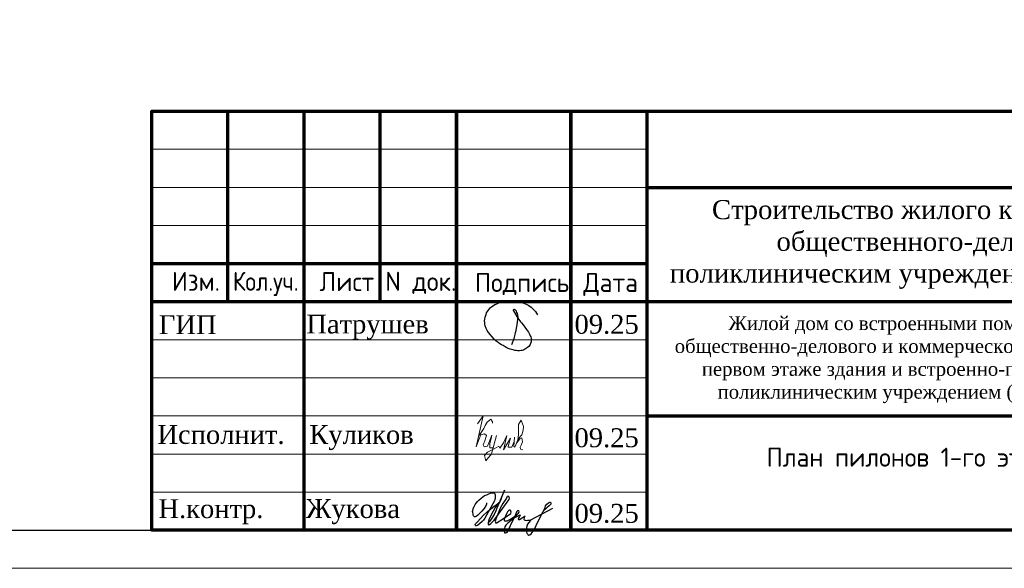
# Model space of a CAD drawing. Header units: millimetres. Extents: x 263826 to 1718326, y -423071 to 70137.
# Tile 248 of 256: x 480109 to 493035, y -95350 to -88149. Entities that reach past the tile are written whole.
import ezdxf

# ---------------------------------------------------------------- set-up
doc = ezdxf.new("R2010")
doc.units = ezdxf.units.MM
for name, color, linetype in [('PDF7_Text', 7, 'Continuous'), ('PDF8_Text', 7, 'Continuous'), ('ТОЛСТЫЕ_ОСНОВНЫЕ', 6, 'Continuous')]:
    doc.layers.add(name, color=color, linetype=linetype)
for name, color, linetype, lineweight in [('Выноски', 20, 'Continuous', 20), ('размер', 1, 'Continuous', 25), ('Рамка', 7, 'Continuous', 70), ('Текст', 7, 'Continuous', 25), ('ТОНКИЕ', 7, 'Continuous', 9)]:
    doc.layers.add(name, color=color, linetype=linetype, lineweight=lineweight)
doc.styles.add('PDF Times New Roman', font='times.ttf')
doc.styles.add('ГОСТ', font='GOST_Common.ttf')

# ---------------------------------------------------------------- blocks, each defined once
blk = doc.blocks.new('11')
at = {"layer": 'Выноски'}
for p, q in [((47885, 66608), (47944, 66700)), ((47944, 66700), (47962, 66737)), ((47962, 66737), (47989, 66781)), ((47989, 66781), (48016, 66806)), ((48016, 66806), (48038, 66823)), ((48038, 66823), (48060, 66786)), ((48060, 66786), (48058, 66769))]:
    blk.add_line(p, q, dxfattribs=at)
blk.add_lwpolyline([(47863, 66761), (47937, 66865), (47843, 66458), (47885, 66564), (47905, 66616), (47954, 66628), (47979, 66606), (47957, 66539), (47937, 66487), (47947, 66458), (47991, 66470), (48051, 66611), (48041, 66569), (48023, 66505), (48023, 66448), (48065, 66448), (48090, 66529), (48110, 66608), (48043, 66369), (47972, 66275), (47954, 66344), (47991, 66389), (48078, 66431), (48142, 66470), (48154, 66441), (48204, 66512), (48246, 66606), (48209, 66455), (48204, 66418), (48295, 66574), (48265, 66463), (48265, 66455), (48312, 66453), (48342, 66529), (48347, 66584), (48337, 66465), (48349, 66453), (48401, 66569), (48443, 66616), (48461, 66678), (48466, 66727), (48436, 66811), (48399, 66754), (48399, 66618), (48389, 66549), (48374, 66507), (48416, 66564), (48441, 66576), (48451, 66524), (48433, 66482), (48419, 66453), (48424, 66428), (48458, 66421)], dxfattribs=at)
blk = doc.blocks.new('яяя')
at = {"lineweight": 30}
for points in [[(345424, 110432), (345425, 110410), (345424, 110397), (345417, 110379), (345406, 110350), (345390, 110319), (345357, 110275), (345310, 110221), (345265, 110176), (345198, 110110), (345161, 110077), (345133, 110066), (345116, 110066), (345102, 110075), (345090, 110091), (345082, 110115), (345074, 110146), (345066, 110182), (345064, 110206), (345067, 110234), (345077, 110278), (345095, 110320), (345114, 110361), (345134, 110395), (345159, 110428), (345195, 110469), (345228, 110506), (345284, 110560), (345331, 110595), (345379, 110625), (345435, 110648), (345486, 110670), (345532, 110686), (345573, 110696), (345605, 110698), (345621, 110695), (345635, 110687), (345648, 110671), (345656, 110649), (345659, 110625), (345659, 110583), (345656, 110553), (345647, 110523), (345635, 110489), (345387, 110033), (345349, 109985), (345311, 109948), (345247, 109889), (345209, 109858), (345192, 109844), (345180, 109837), (345157, 109833), (345150, 109835), (345140, 109842), (345135, 109856), (345138, 109881), (345148, 109892), (345183, 109930), (345267, 110024), (345343, 110105), (345455, 110213), (345617, 110343), (345775, 110456), (345811, 110526), (345838, 110607), (345890, 110740), (345902, 110771), (345698, 110295), (345672, 110226), (345626, 110132), (345572, 110032), (345518, 109953), (345481, 109918), (345497, 110001), (345567, 110147), (345655, 110301), (345760, 110442)], [(345481, 109918), (345476, 109896), (345475, 109874), (345485, 109861), (345506, 109866), (345539, 109891), (345632, 109983), (345968, 110450), (346022, 110527), (346029, 110560), (346027, 110579), (346026, 110590), (346010, 110605), (345993, 110609), (345975, 110601), (345962, 110584), (345954, 110562), (345857, 110421), (345783, 110292), (345741, 110183), (345701, 110079), (345665, 109985), (345660, 109952), (345666, 109929), (345669, 109915), (345682, 109910), (345702, 109914), (345735, 109941), (345846, 110007), (346065, 110160), (346075, 110193), (346070, 110217), (346066, 110236), (346052, 110241), (346030, 110241), (346007, 110228), (345978, 110203), (345960, 110164), (345892, 110010), (345895, 109986), (345904, 109966), (345925, 109964), (345969, 109968), (346045, 110000), (346218, 110114), (346261, 110154), (346280, 110184), (346282, 110210), (346278, 110225), (346263, 110229), (346241, 110222), (346220, 110198), (346162, 110049), (345989, 109904), (345932, 109849), (345906, 109805), (345891, 109739), (345890, 109690), (345899, 109652), (345924, 109647), (345956, 109655), (345980, 109674), (346058, 109838), (346158, 110046), (346261, 110098), (346314, 110120), (346292, 110079), (346269, 110036), (346261, 110008), (346267, 109998), (346293, 109998), (346363, 110039), (346445, 110095), (346421, 110068), (346414, 110040), (346407, 110011), (346416, 109990), (346466, 109972), (346509, 109977), (346574, 109984), (347172, 110293)], [(346586, 109971), (346543, 109917), (346509, 109873), (346489, 109825), (346475, 109767), (346472, 109710), (346478, 109675), (346485, 109641), (346501, 109621), (346517, 109602), (346542, 109589), (346568, 109592), (346605, 109620), (346680, 109731), (346736, 109842), (346865, 110115), (346962, 110290), (346969, 110318), (346979, 110360), (347013, 110403), (347056, 110434), (347091, 110450), (347109, 110450), (347121, 110434), (347115, 110405), (347072, 110355), (347012, 110307), (346924, 110222)]]:
    blk.add_lwpolyline(points, dxfattribs=at)
blk = doc.blocks.new('Патрушев')
at = {"color": 5, "lineweight": 25}
blk.add_lwpolyline([(58.5, -35.09), (59.7, -31.98), (60.22, -29.81), (60.47, -28.76), (60.76, -27.56), (61.06, -26.32), (61.37, -24.67), (61.64, -22.98), (61.77, -21.63), (61.83, -20.46), (61.74, -19.5), (61.5, -18.56), (61.27, -17.93), (60.96, -17.34), (60.63, -16.86), (60.45, -16.66), (60.39, -16.62), (60.25, -16.53), (60.03, -16.42), (59.74, -16.36), (59.56, -16.39), (59.41, -16.5), (59.32, -16.73), (59.32, -16.96), (59.41, -17.15), (61.8, -21.04), (63.12, -22.91), (63.7, -23.61), (64.53, -24.59), (65.48, -25.87), (66.43, -27.07), (66.87, -27.73), (67.42, -28.44), (67.68, -28.93), (68, -29.52), (68.38, -30.41), (68.65, -31), (68.82, -31.71), (68.89, -32.2), (68.93, -32.68), (68.9, -33.35), (68.81, -33.79), (68.57, -34.59), (68.27, -35.18), (67.92, -35.7), (67.56, -36.23), (66.92, -36.75), (66.44, -37.14), (65.93, -37.49), (65.34, -37.85), (64.79, -38.12), (64.12, -38.33), (63.56, -38.4), (62.54, -38.51), (61.58, -38.47), (60.89, -38.38), (60.1, -38.27), (59.25, -38.05), (58.41, -37.75), (57.66, -37.55), (56.61, -37.27), (55.88, -36.92), (54.92, -36.35), (53.85, -35.72), (53.05, -35.25), (52.17, -34.73), (51.27, -34.08), (50.13, -33.27), (49.09, -32.31), (47.96, -31.09), (47.07, -29.92), (46.05, -28.68), (45.23, -27.65), (44.74, -26.54), (44.28, -25.09), (44.05, -24.29), (43.98, -23.29), (43.94, -22.47), (43.99, -21.49), (44.18, -20.57), (44.46, -19.97), (44.74, -19.1), (45.02, -18.24), (45.49, -17.42), (45.85, -16.92), (46.39, -16.14), (46.99, -15.53), (47.83, -14.81), (48.65, -14.29), (49.43, -13.79), (50.53, -13.27), (51.57, -12.89), (52.65, -12.48), (54.17, -12.1), (55.44, -11.87), (56.95, -11.79), (58.35, -11.79), (59.63, -11.91), (61, -12.05), (62.71, -12.35), (64.46, -12.88), (66.16, -13.58), (67.55, -14.27), (68.88, -15.13), (70.02, -16.25), (71.14, -17.49), (71.67, -18.26), (72.28, -19.27)], dxfattribs=at)
blk = doc.blocks.new('штамп кж1.1')
at = {"layer": 'Рамка', "color": 7}
for p, q in [((405358, -83134), (405358, -80634)), ((407358, -83134), (407358, -80634)), ((410858, -81634), (422858, -81634)), ((404358, -82634), (410858, -82634)), ((404358, -83134), (422858, -83134)), ((410858, -84634), (422858, -84634))]:
    blk.add_line(p, q, dxfattribs=at)
at = {"layer": 'Рамка'}
for p, q in [((406358, -86134), (406358, -80634)), ((408358, -86134), (408358, -80634)), ((408358, -80634), (408358, -86134)), ((409858, -80634), (409858, -86134)), ((409858, -86134), (409858, -80634)), ((410858, -80634), (410858, -86134))]:
    blk.add_line(p, q, dxfattribs=at)
at = {"layer": 'Рамка', "color": 7, "lineweight": 15}
for p, q in [((404358, -81134), (410858, -81134)), ((404358, -81634), (410858, -81634)), ((404358, -82134), (410858, -82134)), ((404358, -83634), (410858, -83634)), ((404358, -84134), (410858, -84134)), ((404358, -84634), (410858, -84634)), ((404358, -85134), (410858, -85134)), ((404358, -85634), (410858, -85634))]:
    blk.add_line(p, q, dxfattribs=at)
at = {"layer": 'Рамка'}
blk.add_lwpolyline([(422858, -86134), (404358, -86134), (404358, -80634), (422858, -80634)], close=True, dxfattribs=at)
at = {"color": 5, "xscale": 24.5, "yscale": 24.5, "zscale": 24.5}
blk.add_blockref('Патрушев', (407651, -82836), dxfattribs=at)
at = {"color": 2, "lineweight": 60, "xscale": 0.5, "yscale": 0.5, "zscale": 0.5}
blk.add_blockref('яяя', (236038, -140993), dxfattribs=at)
at = {"layer": 'Выноски', "color": 0}
blk.add_blockref('11', (360773, -151499), dxfattribs=at)
at = {"layer": 'PDF7_Text', "insert": (410912, -84467), "char_height": 180, "width": 6881.02, "attachment_point": 7, "style": 'PDF Times New Roman'}
blk.add_mtext('\\pi1015.18152;Жилой дом со встроенными помещениями \\P\\pi311.27381;общественно-делового и коммерческого назначения на \\P\\pi667.38051;первом этаже здания и встроенно-пристроенным \\P\\pi874.76335;поликлиническим учреждением (поз. 2.2-2.3)', dxfattribs=at)
at = {"layer": 'PDF7_Text', "char_height": 248, "attachment_point": 7, "style": 'PDF Times New Roman'}
for s, insert in [('09.25', (409908, -83561)), ('Патрушев', (406387, -83634)), ('09.25', (409908, -85050)), ('Жукова', (406381, -86056)), ('09.25', (409908, -86042))]:
    blk.add_mtext(s, dxfattribs=dict(at, insert=insert))
at = {"layer": 'PDF7_Text', "insert": (406426, -85084), "char_height": 247.95, "attachment_point": 7, "style": 'PDF Times New Roman'}
blk.add_mtext_dynamic_manual_height_columns('{\\C256;Куликов}', width=2000, gutter_width=1250, heights=[0], dxfattribs=at)
at = {"layer": 'PDF8_Text', "char_height": 248, "attachment_point": 7, "style": 'PDF Times New Roman'}
for s, insert in [('ГИП', (404451, -83561)), ('Исполнит.', (404432, -85007)), ('Н.контр.', (404445, -86056))]:
    blk.add_mtext(s, dxfattribs=dict(at, insert=insert))
at = {"layer": 'Текст', "color": 7, "style": 'ГОСТ'}
for s, p in [('Изм.', (404622, -82993)), ('Лист', (406561, -82996)), ('N док.', (407423, -82993)), ('Подпись', (408601, -83008)), ('Дата', (410023, -83008))]:
    blk.add_text(s, height=250, dxfattribs=at).set_placement(p)
at = {"layer": 'Текст', "color": 7, "style": 'ГОСТ', "width": 0.9}
blk.add_text('Кол.уч.', height=250, dxfattribs=at).set_placement((405423, -82992))
at = {"layer": 'Текст', "color": 7, "insert": (411117, -81801), "char_height": 250, "attachment_point": 1, "style": 'ГОСТ'}
blk.add_mtext_dynamic_manual_height_columns('\\pi594.35517;{\\fTimes New Roman|b0|i0|c204|p18;\\C256;Строительство жилого комплекса со  встроенными помещениями \\P\\pi1441.86779;общественного-делового, коммерческого назначения и \\P\\pi41.3631;поликлиническим учреждением по адресу: г. Чита, ул. 1-я Коллективная}', width=11543.07, gutter_width=12.5, heights=[0], dxfattribs=at)
blk = doc.blocks.new('*U2651')
at = {"layer": 'ТОЛСТЫЕ_ОСНОВНЫЕ', "color": 6}
blk.add_lwpolyline([(20, 5), (886, 5), (886, 415), (20, 415)], close=True, dxfattribs=at)
at = {"layer": 'ТОНКИЕ'}
blk.add_lwpolyline([(0, 0), (891, 0), (891, 420), (0, 420)], close=True, dxfattribs=at)

msp = doc.modelspace()

# ---------------------------------------------------------------- block references
at = {"xscale": 100, "yscale": 100, "zscale": 100}
msp.add_blockref('*U2651', (411743.66991, -95349.92357), dxfattribs=at)
at = {"layer": 'размер'}
msp.add_blockref('штамп кж1.1', (77485.34545, -8715.70222), dxfattribs=at)

# ---------------------------------------------------------------- texts
at = {"layer": 'Текст', "color": 7, "insert": (488343.66991, -93349.92357), "char_height": 250, "attachment_point": 1, "style": 'ГОСТ'}
msp.add_mtext_dynamic_manual_height_columns('\\pi3500;\\P\\pi1571.59091;План пилонов 1-го этажа{\\H1.83333x; }', width=7000, gutter_width=12.5, heights=[1500], dxfattribs=at)

doc.saveas('drawing.dxf')
